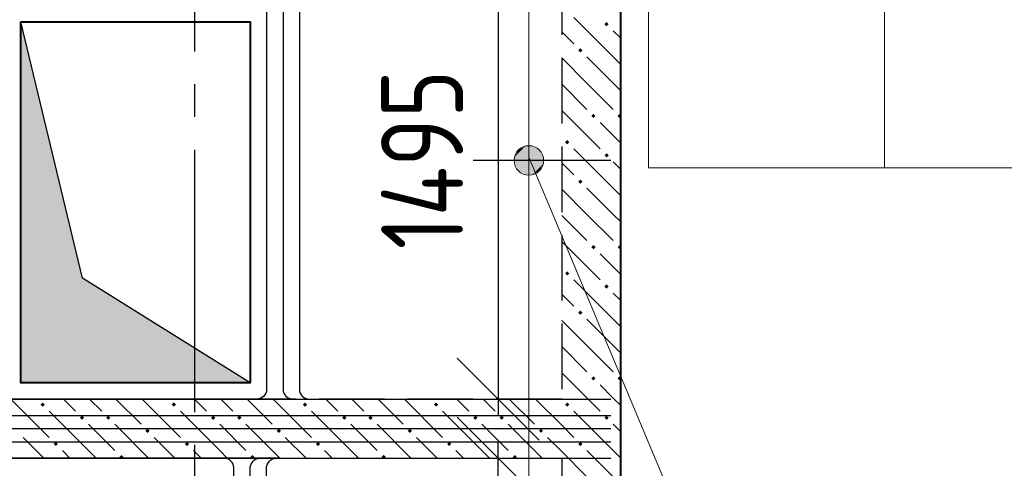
# Model space of a CAD drawing. Header units: millimetres. Extents: x 40580 to 1168286, y -220995 to 81020.
# Tile 48 of 194: x 287685 to 290688, y -108789 to -107422. Entities that reach past the tile are written whole.
import ezdxf

# ---------------------------------------------------------------- set-up
doc = ezdxf.new("R2010")
doc.units = ezdxf.units.MM
for name, pattern in [('______2', [270, 200, -70]), ('______5', [1100, 800, -100, 100, -100]), ('CENTER', [2, 1.25, -0.25, 0.25, -0.25])]:
    doc.linetypes.add(name, pattern=pattern)
doc.layers.add('ЖБ Стена верхний уровень', color=7, linetype='______2', true_color=0x656565)
for name, color, linetype, lineweight in [('Обрамление проемов стержнями', 7, 'Continuous', 25), ('ОСИ', 7, 'CENTER', 15), ('Основная', 7, 'Continuous', 40), ('Позиционная метка линия выноска', 7, 'Continuous', 13), ('Позиционная метка номер позиции', 7, 'Continuous', 13)]:
    doc.layers.add(name, color=color, linetype=linetype, lineweight=lineweight)
doc.layers.add('Тонкие', color=7, linetype='Continuous')
doc.layers.add('ФВ-2', color=7, linetype='Continuous')
doc.styles.add('GOST 2.304-81', font='txt')
doc.dimstyles.new('СПДС', dxfattribs={"dimscale": 125, "dimtxt": 250, "dimasz": 250, "dimexe": 50, "dimexo": 10, "dimgap": 100, "dimtad": 1, "dimdec": 0, "dimtxsty": 'GOST 2.304-81', "dimblk": 'OBLIQUE', "dimcen": 250, "dimdle": 50, "dimadec": 0, "dimazin": 2, "dimtfac": 0.75, "dimtdec": 0, "dimtmove": 1, "dimatfit": 3, "dimfxl": 1, "dimtfill": 1, "dimtolj": 1, "dimarcsym": 1})

# ---------------------------------------------------------------- blocks, each defined once
blk = doc.blocks.new('_OBLIQUE')
at = {"color": 0, "linetype": 'ByBlock'}
blk.add_line((-0.5, -0.5), (0.5, 0.5), dxfattribs=at)
blk = doc.blocks.new('*D17674')
at = {"layer": 'Defpoints', "color": 0}
for p in [(288741.9, -108758.4), (289144.7, -108758.4), (288668.3, -109023.4)]:
    blk.add_point(p, dxfattribs=at)
at = {"layer": 'Тонкие', "color": 0, "lineweight": -2}
for p, q in [((289144.7, -109073.4), (289144.7, -108708.4)), ((288751.9, -108758.4), (289194.7, -108758.4)), ((289987.4, -109086.1), (289144.7, -108890.9)), ((288678.3, -109023.4), (289194.7, -109023.4)), ((289987.4, -109784), (289987.4, -109086.1))]:
    blk.add_line(p, q, dxfattribs=at)
at = {"layer": 'Тонкие', "color": 0, "lineweight": -2, "xscale": 250, "yscale": 250, "zscale": 250}
for p, rotation in [((289144.7, -108758.4), 90), ((289144.7, -109023.4), 270)]:
    blk.add_blockref('_OBLIQUE', p, dxfattribs=dict(at, rotation=rotation))
at = {"layer": 'Тонкие', "color": 0, "insert": (289747.6, -109435), "char_height": 250, "attachment_point": 5, "rotation": 90, "style": 'GOST 2.304-81', "bg_fill": 3, "box_fill_scale": 1.1, "bg_fill_color": 256, "bg_fill_true_color": 13158600, "bg_fill_transparency": 0}
blk.add_mtext('\\A1;265', dxfattribs=at)
blk = doc.blocks.new('*D17677')
at = {"layer": 'Defpoints', "color": 0}
for p in [(287173.1, -108758.4), (288488.3, -108758.4), (288438.3, -109418.4)]:
    blk.add_point(p, dxfattribs=at)
at = {"layer": 'Тонкие', "color": 0, "lineweight": -2}
for p, q in [((287173.1, -109468.4), (287173.1, -108708.4)), ((288478.3, -108758.4), (287123.1, -108758.4)), ((288428.3, -109418.4), (287123.1, -109418.4))]:
    blk.add_line(p, q, dxfattribs=at)
at = {"layer": 'Тонкие', "color": 0, "lineweight": -2, "xscale": 250, "yscale": 250, "zscale": 250}
for p, rotation in [((287173.1, -108758.4), 90), ((287173.1, -109418.4), 270)]:
    blk.add_blockref('_OBLIQUE', p, dxfattribs=dict(at, rotation=rotation))
at = {"layer": 'Тонкие', "color": 0, "insert": (286940.9, -109105.9), "char_height": 250, "attachment_point": 5, "rotation": 90, "style": 'GOST 2.304-81', "bg_fill": 3, "box_fill_scale": 1.1, "bg_fill_color": 256, "bg_fill_true_color": 13158600, "bg_fill_transparency": 0}
blk.add_mtext('\\A1;660', dxfattribs=at)
blk = doc.blocks.new('*D17679')
at = {"layer": 'Defpoints', "color": 0}
for p in [(288698.3, -107083.4), (288962.7, -108578.4), (289144.7, -108578.4)]:
    blk.add_point(p, dxfattribs=at)
at = {"layer": 'Тонкие', "color": 0, "lineweight": -2}
for p, q in [((289144.7, -107033.4), (289144.7, -108628.4)), ((288708.3, -107083.4), (289194.7, -107083.4)), ((288972.7, -108578.4), (289194.7, -108578.4))]:
    blk.add_line(p, q, dxfattribs=at)
at = {"layer": 'Тонкие', "color": 0, "lineweight": -2, "xscale": 250, "yscale": 250, "zscale": 250}
for p, rotation in [((289144.7, -107083.4), 90), ((289144.7, -108578.4), 270)]:
    blk.add_blockref('_OBLIQUE', p, dxfattribs=dict(at, rotation=rotation))
at = {"layer": 'Тонкие', "color": 0, "insert": (288912.5, -107848.4), "char_height": 250, "attachment_point": 5, "rotation": 90, "style": 'GOST 2.304-81', "bg_fill": 3, "box_fill_scale": 1.1, "bg_fill_color": 256, "bg_fill_true_color": 13158600, "bg_fill_transparency": 0}
blk.add_mtext('\\A1;1495', dxfattribs=at)
blk = doc.blocks.new('*D17684')
at = {"layer": 'Defpoints', "color": 0}
for p in [(288468.2, -107258.4), (287116, -108578.4), (288318.9, -108578.4)]:
    blk.add_point(p, dxfattribs=at)
at = {"layer": 'Тонкие', "color": 0, "lineweight": -2}
for p, q in [((287116, -107208.4), (287116, -108628.4)), ((288458.2, -107258.4), (287066, -107258.4)), ((288308.9, -108578.4), (287066, -108578.4))]:
    blk.add_line(p, q, dxfattribs=at)
at = {"layer": 'Тонкие', "color": 0, "lineweight": -2, "xscale": 250, "yscale": 250, "zscale": 250}
for p, rotation in [((287116, -107258.4), 90), ((287116, -108578.4), 270)]:
    blk.add_blockref('_OBLIQUE', p, dxfattribs=dict(at, rotation=rotation))
at = {"layer": 'Тонкие', "color": 0, "insert": (286876.1, -107935.9), "char_height": 250, "attachment_point": 5, "rotation": 90, "style": 'GOST 2.304-81', "bg_fill": 3, "box_fill_scale": 1.1, "bg_fill_color": 256, "bg_fill_true_color": 13158600, "bg_fill_transparency": 0}
blk.add_mtext('\\A1;1320', dxfattribs=at)

msp = doc.modelspace()

# ---------------------------------------------------------------- hatches: boundary and pattern name
at = {"layer": 'ЖБ Стена верхний уровень', "linetype": 'Continuous', "lineweight": -3, "transparency": 33554687}
for points in [[(289468.7, -107435.3), (289475.2, -107428.8), (289481.7, -107435.3), (289475.2, -107441.8)], [(289388.7, -107515.3), (289395.2, -107508.8), (289401.7, -107515.3), (289395.2, -107521.8)], [(289428.7, -107715.3), (289435.2, -107708.8), (289441.7, -107715.3), (289435.2, -107721.8)], [(289508.7, -107715.3), (289515.2, -107708.8), (289518.3, -107711.9), (289518.3, -107718.8), (289515.2, -107721.8)], [(289348.7, -107795.3), (289355.2, -107788.8), (289361.7, -107795.3), (289355.2, -107801.8)], [(289468.7, -107835.3), (289475.2, -107828.8), (289481.7, -107835.3), (289475.2, -107841.8)], [(289388.7, -107915.3), (289395.2, -107908.8), (289401.7, -107915.3), (289395.2, -107921.8)], [(289428.7, -108115.3), (289435.2, -108108.8), (289441.7, -108115.3), (289435.2, -108121.8)], [(289508.7, -108115.3), (289515.2, -108108.8), (289518.3, -108111.9), (289518.3, -108118.8), (289515.2, -108121.8)], [(289348.7, -108195.3), (289355.2, -108188.8), (289361.7, -108195.3), (289355.2, -108201.8)], [(289468.7, -108235.3), (289475.2, -108228.8), (289481.7, -108235.3), (289475.2, -108241.8)], [(289388.7, -108315.3), (289395.2, -108308.8), (289401.7, -108315.3), (289395.2, -108321.8)], [(289428.7, -108515.3), (289435.2, -108508.8), (289441.7, -108515.3), (289435.2, -108521.8)], [(289508.7, -108515.3), (289515.2, -108508.8), (289518.3, -108511.9), (289518.3, -108518.8), (289515.2, -108521.8)], [(287748.7, -108595.3), (287755.2, -108588.8), (287761.7, -108595.3), (287755.2, -108601.8)], [(288148.7, -108595.3), (288155.2, -108588.8), (288161.7, -108595.3), (288155.2, -108601.8)], [(288548.7, -108595.3), (288555.2, -108588.8), (288561.7, -108595.3), (288555.2, -108601.8)], [(288948.7, -108595.3), (288955.2, -108588.8), (288961.7, -108595.3), (288955.2, -108601.8)], [(289348.7, -108595.3), (289355.2, -108588.8), (289361.7, -108595.3), (289355.2, -108601.8)], [(287868.7, -108635.3), (287875.2, -108628.8), (287881.7, -108635.3), (287875.2, -108641.8)], [(287948.7, -108635.3), (287955.2, -108628.8), (287961.7, -108635.3), (287955.2, -108641.8)], [(288268.7, -108635.3), (288275.2, -108628.8), (288281.7, -108635.3), (288275.2, -108641.8)], [(288348.7, -108635.3), (288355.2, -108628.8), (288361.7, -108635.3), (288355.2, -108641.8)], [(288668.7, -108635.3), (288675.2, -108628.8), (288681.7, -108635.3), (288675.2, -108641.8)], [(288748.7, -108635.3), (288755.2, -108628.8), (288761.7, -108635.3), (288755.2, -108641.8)], [(289068.7, -108635.3), (289075.2, -108628.8), (289081.7, -108635.3), (289075.2, -108641.8)], [(289148.7, -108635.3), (289155.2, -108628.8), (289161.7, -108635.3), (289155.2, -108641.8)], [(289468.7, -108635.3), (289475.2, -108628.8), (289481.7, -108635.3), (289475.2, -108641.8)], [(288068.7, -108675.3), (288075.2, -108668.8), (288081.7, -108675.3), (288075.2, -108681.8)], [(288468.7, -108675.3), (288475.2, -108668.8), (288481.7, -108675.3), (288475.2, -108681.8)], [(288868.7, -108675.3), (288875.2, -108668.8), (288881.7, -108675.3), (288875.2, -108681.8)], [(289268.7, -108675.3), (289275.2, -108668.8), (289281.7, -108675.3), (289275.2, -108681.8)], [(287788.7, -108715.3), (287795.2, -108708.8), (287801.7, -108715.3), (287795.2, -108721.8)], [(288188.7, -108715.3), (288195.2, -108708.8), (288201.7, -108715.3), (288195.2, -108721.8)], [(288588.7, -108715.3), (288595.2, -108708.8), (288601.7, -108715.3), (288595.2, -108721.8)], [(288988.7, -108715.3), (288995.2, -108708.8), (289001.7, -108715.3), (288995.2, -108721.8)], [(289388.7, -108715.3), (289395.2, -108708.8), (289401.7, -108715.3), (289395.2, -108721.8)], [(287988.7, -108755.3), (287995.2, -108748.8), (288001.7, -108755.3), (287998.6, -108758.4), (287991.9, -108758.4)], [(288388.7, -108755.3), (288395.2, -108748.8), (288401.7, -108755.3), (288398.6, -108758.4), (288391.9, -108758.4)], [(288788.7, -108755.3), (288795.2, -108748.8), (288801.7, -108755.3), (288798.6, -108758.4), (288791.9, -108758.4)], [(289188.7, -108755.3), (289195.2, -108748.8), (289201.7, -108755.3), (289198.6, -108758.4), (289191.9, -108758.4)]]:
    msp.add_hatch(color=7, dxfattribs=at).paths.add_polyline_path(points, flags=16)
at = {"layer": 'Позиционная метка номер позиции', "linetype": 'Continuous', "lineweight": 13, "transparency": 33554687}
for points in [[(289195, -107839.5), (289226.8, -107807.7), (289206.5, -107819.1)], [(289226.8, -107807.7), (289195, -107839.5), (289195, -107862.4)], [(289226.8, -107807.7), (289195, -107862.4), (289249.7, -107807.7)], [(289249.7, -107807.7), (289195, -107862.4), (289206.5, -107882.8)], [(289249.7, -107807.7), (289206.5, -107882.8), (289270.1, -107819.1)], [(289270.1, -107819.1), (289206.5, -107882.8), (289226.8, -107894.2)], [(289270.1, -107819.1), (289226.8, -107894.2), (289281.6, -107839.5)], [(289281.6, -107839.5), (289226.8, -107894.2), (289249.7, -107894.2)], [(289281.6, -107839.5), (289249.7, -107894.2), (289281.6, -107862.4)], [(289281.6, -107862.4), (289249.7, -107894.2), (289270.1, -107882.8)]]:
    msp.add_hatch(color=7, dxfattribs=at).paths.add_polyline_path(points)

# ---------------------------------------------------------------- linework, layer by layer
at = {"color": 7, "linetype": 'Continuous', "lineweight": 25, "transparency": 33554687}
msp.add_line((289488.3, -107850.9), (289068.3, -107850.9), dxfattribs=at)
at = {"layer": 'ЖБ Стена верхний уровень', "color": 251, "linetype": '______2', "lineweight": -3, "true_color": 0x656565, "transparency": 33554687}
for p, q in [((289518.3, -109818.4), (289518.3, -104668.4)), ((289338.3, -105918.4), (289338.3, -108578.4)), ((289338.3, -108578.4), (287638.3, -108578.4)), ((287638.3, -108758.4), (289338.3, -108758.4)), ((289338.3, -108758.4), (289338.3, -110318.4))]:
    msp.add_line(p, q, dxfattribs=at)
at = {"layer": 'ЖБ Стена верхний уровень', "color": 9, "linetype": 'Continuous', "lineweight": -3, "true_color": 0xc7c7c7, "transparency": 33554687}
for p, q in [((289495.2, -107535.3), (289375.2, -107415.3)), ((289338.3, -107458.4), (289375.2, -107495.3)), ((289495.2, -107455.3), (289518.3, -107478.4)), ((289415.2, -107615.3), (289338.3, -107538.4)), ((289415.2, -107535.3), (289495.2, -107615.3)), ((289495.2, -107535.3), (289518.3, -107558.4)), ((289338.3, -107618.4), (289415.2, -107695.3)), ((289415.2, -107615.3), (289495.2, -107695.3)), ((289495.2, -107615.3), (289518.3, -107638.4)), ((289338.3, -107698.4), (289455.2, -107815.3)), ((289495.2, -107775.3), (289455.2, -107735.3)), ((289518.3, -107798.4), (289495.2, -107775.3)), ((289495.2, -107935.3), (289375.2, -107815.3)), ((289338.3, -107858.4), (289375.2, -107895.3)), ((289495.2, -107855.3), (289518.3, -107878.4)), ((289415.2, -108015.3), (289338.3, -107938.4)), ((289415.2, -107935.3), (289495.2, -108015.3)), ((289495.2, -107935.3), (289518.3, -107958.4)), ((289338.3, -108018.4), (289415.2, -108095.3)), ((289415.2, -108015.3), (289495.2, -108095.3)), ((289495.2, -108015.3), (289518.3, -108038.4)), ((289338.3, -108098.4), (289455.2, -108215.3)), ((289495.2, -108175.3), (289455.2, -108135.3)), ((289518.3, -108198.4), (289495.2, -108175.3)), ((289495.2, -108335.3), (289375.2, -108215.3)), ((289338.3, -108258.4), (289375.2, -108295.3)), ((289495.2, -108255.3), (289518.3, -108278.4)), ((289415.2, -108415.3), (289338.3, -108338.4)), ((289415.2, -108335.3), (289495.2, -108415.3)), ((289495.2, -108335.3), (289518.3, -108358.4)), ((289338.3, -108418.4), (289415.2, -108495.3)), ((289415.2, -108415.3), (289495.2, -108495.3)), ((289495.2, -108415.3), (289518.3, -108438.4)), ((289338.3, -108498.4), (289455.2, -108615.3)), ((289495.2, -108575.3), (289455.2, -108535.3)), ((289518.3, -108598.4), (289495.2, -108575.3)), ((287658.4, -108578.4), (287775.2, -108695.3)), ((287818.4, -108578.4), (287855.2, -108615.3)), ((287935.2, -108615.3), (287898.4, -108578.4)), ((287978.4, -108578.4), (288055.2, -108655.3)), ((288058.4, -108578.4), (288175.2, -108695.3)), ((288218.4, -108578.4), (288255.2, -108615.3)), ((288335.2, -108615.3), (288298.4, -108578.4)), ((288378.4, -108578.4), (288455.2, -108655.3)), ((288458.4, -108578.4), (288575.2, -108695.3)), ((288618.4, -108578.4), (288655.2, -108615.3)), ((288735.2, -108615.3), (288698.4, -108578.4)), ((288778.4, -108578.4), (288855.2, -108655.3)), ((288858.4, -108578.4), (288975.2, -108695.3)), ((289018.4, -108578.4), (289055.2, -108615.3)), ((289135.2, -108615.3), (289098.4, -108578.4)), ((289178.4, -108578.4), (289255.2, -108655.3)), ((289258.4, -108578.4), (289338.3, -108658.4)), ((287895.2, -108735.3), (287775.2, -108615.3)), ((288295.2, -108735.3), (288175.2, -108615.3)), ((288695.2, -108735.3), (288575.2, -108615.3)), ((289095.2, -108735.3), (288975.2, -108615.3)), ((289495.2, -108735.3), (289375.2, -108615.3)), ((287895.2, -108655.3), (287975.2, -108735.3)), ((287975.2, -108655.3), (288078.4, -108758.4)), ((288295.2, -108655.3), (288375.2, -108735.3)), ((288375.2, -108655.3), (288478.4, -108758.4)), ((288695.2, -108655.3), (288775.2, -108735.3)), ((288775.2, -108655.3), (288878.4, -108758.4)), ((289095.2, -108655.3), (289175.2, -108735.3)), ((289175.2, -108655.3), (289278.4, -108758.4)), ((289338.3, -108658.4), (289375.2, -108695.3)), ((289495.2, -108655.3), (289518.3, -108678.4)), ((287758.4, -108758.4), (287695.2, -108695.3)), ((288158.4, -108758.4), (288095.2, -108695.3)), ((288558.4, -108758.4), (288495.2, -108695.3)), ((288958.4, -108758.4), (288895.2, -108695.3)), ((289338.3, -108738.4), (289295.2, -108695.3)), ((287815.2, -108735.3), (287838.4, -108758.4)), ((287895.2, -108735.3), (287918.4, -108758.4)), ((288215.2, -108735.3), (288238.4, -108758.4)), ((288295.2, -108735.3), (288318.4, -108758.4)), ((288615.2, -108735.3), (288638.4, -108758.4)), ((288695.2, -108735.3), (288718.4, -108758.4)), ((289015.2, -108735.3), (289038.4, -108758.4)), ((289095.2, -108735.3), (289118.4, -108758.4)), ((289415.2, -108815.3), (289338.3, -108738.4)), ((289415.2, -108735.3), (289495.2, -108815.3)), ((289495.2, -108735.3), (289518.3, -108758.4))]:
    msp.add_line(p, q, dxfattribs=at)
at = {"layer": 'ОСИ', "color": 8, "linetype": '______5', "lineweight": -3, "transparency": 33554687}
for q in [(288218.3, -112918.4), (288218.3, -110103.4)]:
    msp.add_line((288218.3, -103418.4), q, dxfattribs=at)
at = {"layer": 'Основная', "transparency": 33554687}
msp.add_line((289518.3, -110498.4), (289518.3, -106358.4), dxfattribs=at)
at = {"layer": 'Позиционная метка линия выноска', "color": 251, "linetype": 'Continuous', "lineweight": 13, "true_color": 0x494949, "transparency": 33554687}
msp.add_lwpolyline([(289238.3, -104823.4), (289238.3, -110218.4), (285468.3, -110218.4), (285468.3, -108698.4), (284488.3, -108698.4), (284488.3, -106798.4), (284488.3, -104948.4), (285968.3, -104948.4), (287757.6, -104948.4), (287757.6, -104948.4), (289137.6, -104948.4)], dxfattribs=at)
at = {"layer": 'Позиционная метка номер позиции', "color": 7, "linetype": 'Continuous', "lineweight": 13, "transparency": 33554687}
for p, q in [((289206.5, -107819.1), (289206.5, -107819.1)), ((289270.1, -107819.1), (289270.1, -107819.1)), ((289206.5, -107882.8), (289206.5, -107882.8)), ((289270.1, -107882.8), (289270.1, -107882.8))]:
    msp.add_line(p, q, dxfattribs=at)
for points in [[(289903.3, -105223), (289603.3, -106118.4), (289603.3, -107873.4), (293948.3, -107873.4)], [(290023.3, -105223.4), (290323.3, -106123.4), (290323.3, -107873.4), (293948.3, -107873.4)], [(289238.3, -107840.9), (289670.8, -108873.4), (293948.3, -108873.4)]]:
    msp.add_lwpolyline(points, dxfattribs=at)
msp.add_circle((289238.3, -107850.9), 45, dxfattribs=at)

# ---------------------------------------------------------------- next in the draw order: dimensions: what is measured, and where the dimension line sits
at = {"layer": 'Тонкие'}
for base, p1, p2, picture, middle in [((287173.1, -108758.4), (288438.3, -109418.4), (288488.3, -108758.4), '*D17677', (287173.1, -109105.9)), ((289144.7, -108758.4), (288668.3, -109023.4), (288741.9, -108758.4), '*D17674', (289987.4, -109186.1))]:
    dim = msp.add_linear_dim(base=base, p1=p1, p2=p2, angle=90, dimstyle='СПДС', override={"dimscale": 1}, dxfattribs=at)
    dim.commit()
    dim.dimension.update_dxf_attribs({"geometry": picture, "text_midpoint": middle, "dimtype": 160})

# ---------------------------------------------------------------- next in the draw order: linework, layer by layer
at = {"layer": 'Обрамление проемов стержнями', "color": 7, "linetype": 'Continuous', "lineweight": 25, "transparency": 33554687}
msp.add_line((287238.3, -108758.4), (289488.3, -108758.4), dxfattribs=at)
msp.add_line((287238.3, -108758.4), (289488.3, -108758.4), dxfattribs=at)
for points in [[(288338.3, -110468.4), (288338.3, -108787.1), (288337.6, -108781.8), (288335.8, -108776.4), (288332.9, -108771.3), (288329.5, -108767.2), (288325.4, -108763.8), (288320.4, -108761), (288314.9, -108759.2), (288309.6, -108758.4), (288038.3, -108758.4)], [(288338.3, -110468.4), (288338.3, -108787.1), (288337.6, -108781.8), (288335.8, -108776.4), (288332.9, -108771.3), (288329.5, -108767.2), (288325.4, -108763.8), (288320.4, -108761), (288314.9, -108759.2), (288309.6, -108758.4), (288038.3, -108758.4)], [(288338.3, -110468.4), (288338.3, -108787.1), (288337.6, -108781.8), (288335.8, -108776.4), (288332.9, -108771.3), (288329.5, -108767.2), (288325.4, -108763.8), (288320.4, -108761), (288314.9, -108759.2), (288309.6, -108758.4), (288038.3, -108758.4)], [(288338.3, -110468.4), (288338.3, -108787.1), (288337.6, -108781.8), (288335.8, -108776.4), (288332.9, -108771.3), (288329.5, -108767.2), (288325.4, -108763.8), (288320.4, -108761), (288314.9, -108759.2), (288309.6, -108758.4), (288038.3, -108758.4)], [(288388.3, -110468.4), (288388.3, -108787.1), (288389, -108781.8), (288390.8, -108776.4), (288393.7, -108771.3), (288397.1, -108767.2), (288401.2, -108763.8), (288406.2, -108761), (288411.7, -108759.2), (288417, -108758.4), (288688.3, -108758.4)], [(288388.3, -110468.4), (288388.3, -108787.1), (288389, -108781.8), (288390.8, -108776.4), (288393.7, -108771.3), (288397.1, -108767.2), (288401.2, -108763.8), (288406.2, -108761), (288411.7, -108759.2), (288417, -108758.4), (288688.3, -108758.4)], [(288388.3, -110468.4), (288388.3, -108787.1), (288389, -108781.8), (288390.8, -108776.4), (288393.7, -108771.3), (288397.1, -108767.2), (288401.2, -108763.8), (288406.2, -108761), (288411.7, -108759.2), (288417, -108758.4), (288688.3, -108758.4)], [(288388.3, -110468.4), (288388.3, -108787.1), (288389, -108781.8), (288390.8, -108776.4), (288393.7, -108771.3), (288397.1, -108767.2), (288401.2, -108763.8), (288406.2, -108761), (288411.7, -108759.2), (288417, -108758.4), (288688.3, -108758.4)], [(288438.3, -110468.4), (288438.3, -108787.1), (288439, -108781.8), (288440.8, -108776.4), (288443.6, -108771.3), (288447.1, -108767.2), (288451.2, -108763.8), (288456.2, -108761), (288461.7, -108759.2), (288467, -108758.4), (288738.3, -108758.4)], [(288438.3, -110468.4), (288438.3, -108787.1), (288439, -108781.8), (288440.8, -108776.4), (288443.6, -108771.3), (288447.1, -108767.2), (288451.2, -108763.8), (288456.2, -108761), (288461.7, -108759.2), (288467, -108758.4), (288738.3, -108758.4)], [(288438.3, -110468.4), (288438.3, -108787.1), (288439, -108781.8), (288440.8, -108776.4), (288443.6, -108771.3), (288447.1, -108767.2), (288451.2, -108763.8), (288456.2, -108761), (288461.7, -108759.2), (288467, -108758.4), (288738.3, -108758.4)], [(288438.3, -110468.4), (288438.3, -108787.1), (288439, -108781.8), (288440.8, -108776.4), (288443.6, -108771.3), (288447.1, -108767.2), (288451.2, -108763.8), (288456.2, -108761), (288461.7, -108759.2), (288467, -108758.4), (288738.3, -108758.4)]]:
    msp.add_lwpolyline(points, dxfattribs=at)

# ---------------------------------------------------------------- next in the draw order: dimensions: what is measured, and where the dimension line sits
at = {"layer": 'Тонкие'}
for base, p1, p2, picture, middle in [((289144.7, -108578.4), (288698.3, -107083.4), (288962.7, -108578.4), '*D17679', (289144.7, -107848.4)), ((287116, -108578.4), (288468.2, -107258.4), (288318.9, -108578.4), '*D17684', (287116, -107935.9))]:
    dim = msp.add_linear_dim(base=base, p1=p1, p2=p2, angle=270, dimstyle='СПДС', override={"dimscale": 1}, dxfattribs=at)
    dim.commit()
    dim.dimension.update_dxf_attribs({"geometry": picture, "text_midpoint": middle, "dimtype": 160})

# ---------------------------------------------------------------- next in the draw order: hatches: boundary and pattern name
at = {"layer": 'ФВ-2'}
h = msp.add_hatch(color=256, dxfattribs=at)
h.dxf.hatch_style = 1
h.paths.add_polyline_path([(287782.4, -107819.2), (287876.4, -108210), (288388.3, -108528.4), (287708.3, -108528.4)])
h.paths.add_polyline_path([(287782.4, -107819.2), (287708.3, -108528.4), (287688.3, -108528.4), (287688.3, -107428.4)])

# ---------------------------------------------------------------- next in the draw order: linework, layer by layer
at = {"layer": 'Обрамление проемов стержнями', "color": 7, "linetype": 'Continuous', "lineweight": 25, "transparency": 33554687}
for p, q in [((287238.3, -108578.4), (289488.3, -108578.4)), ((287238.3, -108578.4), (289488.3, -108578.4)), ((287238.3, -108628.4), (289488.3, -108628.4)), ((287238.3, -108668.4), (289488.3, -108668.4)), ((287238.3, -108708.4), (289488.3, -108708.4))]:
    msp.add_line(p, q, dxfattribs=at)
for points in [[(288438.3, -106978.4), (288438.3, -108549.7), (288437.6, -108555.1), (288435.8, -108560.5), (288432.9, -108565.5), (288429.5, -108569.7), (288425.4, -108573.1), (288420.4, -108575.9), (288414.9, -108577.7), (288409.6, -108578.4), (288138.3, -108578.4)], [(288438.3, -106978.4), (288438.3, -108549.7), (288437.6, -108555.1), (288435.8, -108560.5), (288432.9, -108565.5), (288429.5, -108569.7), (288425.4, -108573.1), (288420.4, -108575.9), (288414.9, -108577.7), (288409.6, -108578.4), (288138.3, -108578.4)], [(288438.3, -106978.4), (288438.3, -108549.7), (288437.6, -108555.1), (288435.8, -108560.5), (288432.9, -108565.5), (288429.5, -108569.7), (288425.4, -108573.1), (288420.4, -108575.9), (288414.9, -108577.7), (288409.6, -108578.4), (288138.3, -108578.4)], [(288438.3, -106978.4), (288438.3, -108549.7), (288437.6, -108555.1), (288435.8, -108560.5), (288432.9, -108565.5), (288429.5, -108569.7), (288425.4, -108573.1), (288420.4, -108575.9), (288414.9, -108577.7), (288409.6, -108578.4), (288138.3, -108578.4)], [(288488.3, -106978.4), (288488.3, -108549.7), (288489, -108555.1), (288490.8, -108560.5), (288493.7, -108565.5), (288497.1, -108569.7), (288501.2, -108573.1), (288506.2, -108575.9), (288511.7, -108577.7), (288517, -108578.4), (288788.3, -108578.4)], [(288488.3, -106978.4), (288488.3, -108549.7), (288489, -108555.1), (288490.8, -108560.5), (288493.7, -108565.5), (288497.1, -108569.7), (288501.2, -108573.1), (288506.2, -108575.9), (288511.7, -108577.7), (288517, -108578.4), (288788.3, -108578.4)], [(288488.3, -106978.4), (288488.3, -108549.7), (288489, -108555.1), (288490.8, -108560.5), (288493.7, -108565.5), (288497.1, -108569.7), (288501.2, -108573.1), (288506.2, -108575.9), (288511.7, -108577.7), (288517, -108578.4), (288788.3, -108578.4)], [(288488.3, -106978.4), (288488.3, -108549.7), (288489, -108555.1), (288490.8, -108560.5), (288493.7, -108565.5), (288497.1, -108569.7), (288501.2, -108573.1), (288506.2, -108575.9), (288511.7, -108577.7), (288517, -108578.4), (288788.3, -108578.4)], [(288538.3, -106978.4), (288538.3, -108549.7), (288539, -108555.1), (288540.8, -108560.5), (288543.6, -108565.5), (288547.1, -108569.7), (288551.2, -108573.1), (288556.2, -108575.9), (288561.7, -108577.7), (288567, -108578.4), (288838.3, -108578.4)]]:
    msp.add_lwpolyline(points, dxfattribs=at)
at = {"layer": 'Основная', "transparency": 33554687}
msp.add_lwpolyline([(287688.3, -107428.4), (288388.3, -107428.4), (288388.3, -108528.4), (287688.3, -108528.4)], close=True, dxfattribs=at)
at = {"layer": 'Тонкие'}
for p, q in [((287876.4, -108210), (287688.3, -107428.4)), ((288388.3, -108528.4), (287876.4, -108210))]:
    msp.add_line(p, q, dxfattribs=at)

doc.saveas('drawing.dxf')
